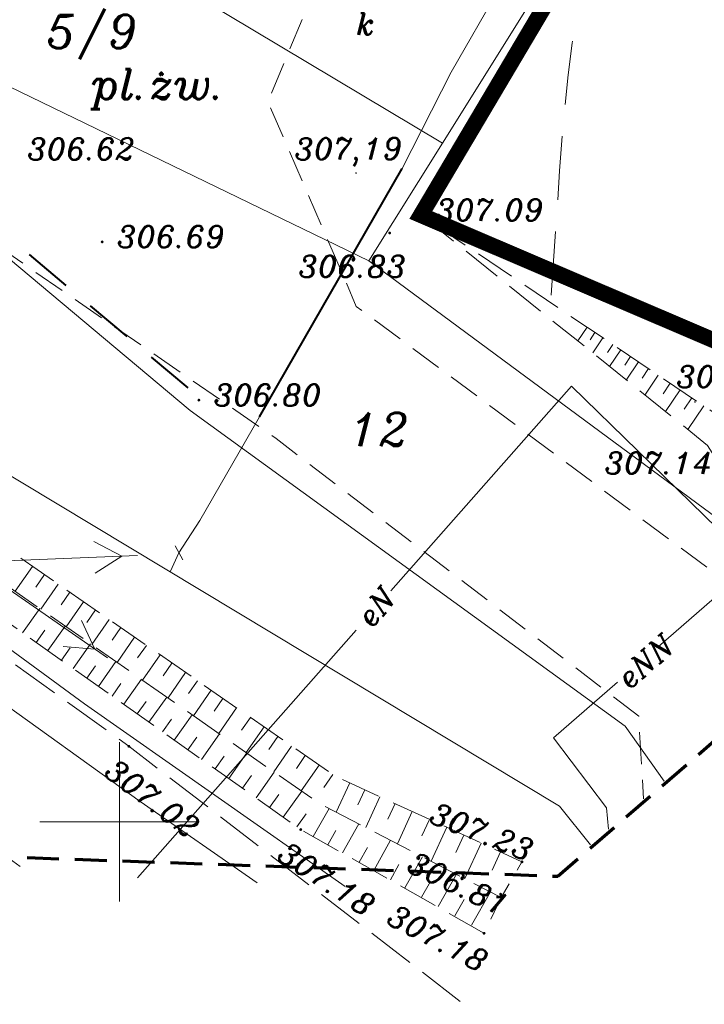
# Model space of a CAD drawing. Extents: x 4615668 to 9294084, y 5334101 to 10688993.
# Tile 3 of 37: x 4651179 to 4651201, y 5338626 to 5338657. Entities that reach past the tile are written whole.
import ezdxf
from ezdxf.enums import TextEntityAlignment as Align

# ---------------------------------------------------------------- set-up
doc = ezdxf.new("R2010")
doc.units = 0
doc.header["$MEASUREMENT"] = 0
for name, pattern in [('BUBZ02', [1.75, 1.25, -0.5]), ('DASHDOT', [25.4, 12.7, -6.35, 0, -6.35]), ('DASHED', [19.05, 12.7, -6.35]), ('KTCR', [1.5, 1, -0.5]), ('KTJZ01', [2, 1.5, -0.5]), ('l215_500', [2.5, 1.5, -0.4125, 0.175, -0.4125]), ('l219_500', [0.5, -0.25, 0, -0.25]), ('l423_500', [2, 1.5, -0.5]), ('l424_500', [1.5, 1, -0.5]), ('l641_500', [1.5, 1, -0.5]), ('l661_500', [1.5, 1, -0.5]), ('l812_500', [3, 2, -1]), ('l823_500', [1.75, 1.25, -0.5]), ('l824_500', [1.75, 1.25, -0.5])]:
    doc.linetypes.add(name, pattern=pattern)
doc.layers.add('52', color=7, linetype='Continuous')
doc.layers.add('projekt', color=202, linetype='Continuous')
for name, color, linetype, lineweight in [('chodnik', 7, 'l423_500', 13), ('e_opisy', 7, 'Continuous', 13), ('e_slupy', 7, 'Continuous', 13), ('eNN', 7, 'Continuous', 13), ('g', 7, 'Continuous', 13), ('g_obrys', 7, 'l661_500', 13), ('g_zmiana_atryb', 7, 'Continuous', 13), ('gr_dzialki', 7, 'l219_500', 13), ('jezdnia', 7, 'l424_500', 13), ('k', 7, 'Continuous', 13), ('k_elem_naziemne', 7, 'Continuous', 13), ('nr_dzialki', 7, 'Continuous', 13), ('ogr_symb', 7, 'l901_500', 40), ('opisy_drog', 7, 'Continuous', 13), ('pkt_wys', 7, 'Continuous', 13), ('pob_gr_obrebu', 7, 'Continuous', 40), ('robocza26', 7, 'Continuous', 13), ('robocza50', 7, 'Continuous', 13), ('skarpa_dol', 7, 'l824_500', 13), ('skarpa_gora', 7, 'l823_500', 13), ('skarpa_umoc', 7, 'Continuous', 13), ('warst_przeryw', 7, 'l812_500', 0), ('Wymiar', 7, 'Continuous', 9), ('zakresy', 7, 'l215_500', 70)]:
    doc.layers.add(name, color=color, linetype=linetype, lineweight=lineweight)
doc.styles.add('Style-ITALIC_1250', font='ITALIC_1250.shx')
doc.styles.add('txt', font='TXT', dxfattribs={"height": 0.2})
doc.linetypes.add('KTOK05', pattern='A,3.75,[16,dgnlstyle-2015all.shx,S=0.0028,R=0,X=0,Y=0],3.75', length=7.5)
doc.linetypes.add('l901_500', pattern='A,3.75,[38,dgnlstyle-2015all.shx,S=0.0028,R=0,X=0,Y=0],3.75', length=7.5)

# ---------------------------------------------------------------- blocks, each defined once
blk = doc.blocks.new('WYS')
at = {"layer": '52', "color": 67, "linetype": 'Continuous'}
blk.add_circle((0, 0), 0.08, dxfattribs=at)
blk = doc.blocks.new('SUPE04')
at = {"layer": 'e_slupy', "color": 1, "linetype": 'Continuous', "lineweight": 13}
for p, q in [((95.32, 0), (78, 10)), ((5, 0), (105, 0)), ((78, -10), (95.32, 0))]:
    blk.add_line(p, q, dxfattribs=at)
blk = doc.blocks.new('SUPE4')
at = {"layer": 'e_slupy', "color": 1, "linetype": 'Continuous', "lineweight": 13, "xscale": 0.05, "yscale": 0.05, "zscale": 0.05}
blk.add_blockref('SUPE04', (0, 0), dxfattribs=at)
blk = doc.blocks.new('701_5')
at = {"layer": 'g_zmiana_atryb', "color": 7, "linetype": 'Continuous', "lineweight": 13}
blk.add_line((0, -0.25), (0, 0.25), dxfattribs=at)
blk = doc.blocks.new('140')
at = {"linetype": 'ByBlock', "lineweight": -2}
blk.add_hatch(color=0, dxfattribs=at).paths.add_polyline_path([(0.45, 0, 1), (-0.45, 0, 1)], flags=16)
blk = doc.blocks.new('G$C3390F2A0')
at = {"layer": 'chodnik', "color": 7, "linetype": 'KTCR', "lineweight": 13, "flags": 128}
for points in [[(59.069, 36.75), (57.426, 32.776), (60.197, 26.36), (72.553, 17.161), (73.897, 14.972)], [(32.612, 35.695), (36.301, 34.658), (46.45, 29.984), (57.684, 22.212), (69.056, 13.503), (69.211, 10.908)]]:
    blk.add_lwpolyline(points, dxfattribs=at)
at = {"layer": 'eNN', "color": 1, "linetype": 'Continuous', "lineweight": 13, "flags": 128}
for points in [[(61.281, 17.437), (66.949, 23.858), (73.189, 17.768), (77.351, 17.968)], [(39.976, 22.267), (43.29, 20.027), (51.664, 13.883), (59.849, 8.155)], [(69.665, 15.67), (72.402, 18.049), (75.477, 18.662), (76.489, 18.541), (77.137, 18.298), (77.787, 18.347)], [(53.327, 8.425), (60.19, 16.201)], [(68.107, 9.95), (68.046, 10.625), (66.384, 12.815), (68.396, 14.566)]]:
    blk.add_lwpolyline(points, dxfattribs=at)
at = {"layer": 'g', "color": 52, "linetype": 'Continuous', "lineweight": 13, "flags": 128}
for points in [[(61.363, 39.471), (64.424, 37.754), (64.925, 37.374), (65.005, 36.974), (64.685, 36.354), (63.168, 33.713), (61.64, 30.691), (57.158, 22.889), (55.289, 19.636), (54.63, 18.625), (54.371, 18.045)], [(67.54, 9.458), (66.568, 10.67), (48.542, 21.519), (46.323, 22.846)]]:
    blk.add_lwpolyline(points, dxfattribs=at)
at = {"layer": 'g_obrys', "color": 52, "linetype": 'Continuous', "lineweight": 40}
blk.add_line((57.158, 22.889), (61.64, 30.691), dxfattribs=at)
at = {"layer": 'gr_dzialki', "color": 96, "linetype": 'Continuous', "lineweight": 13}
for p, q in [((62.901, 31.484), (74.835, 50.592)), ((62.901, 31.484), (48.056, 40.358)), ((60.586, 27.791), (47.906, 33.936)), ((60.586, 27.791), (62.901, 31.484)), ((54.987, 23.09), (46.424, 30.268)), ((73.485, 18.257), (60.586, 27.791)), ((68.633, 13.188), (54.987, 23.09)), ((69.853, 11.464), (68.633, 13.188))]:
    blk.add_line(p, q, dxfattribs=at)
at = {"layer": 'jezdnia', "color": 7, "linetype": 'KTJZ01', "lineweight": 13, "flags": 128}
for points in [[(49.651, 8.785), (38.076, 17.128), (38.076, 17.128), (17.149, 31.624), (17.149, 31.624), (14.444, 33.529)], [(25.128, 32.593), (40.991, 21.231), (53.061, 12.555), (63.58, 4.457)]]:
    blk.add_lwpolyline(points, dxfattribs=at)
at = {"layer": 'k', "color": 24, "linetype": 'Continuous', "lineweight": 13, "flags": 128}
blk.add_lwpolyline([(43.802, 17.721), (53.416, 10.822), (57.088, 8.269)], dxfattribs=at)
at = {"layer": 'ogr_symb', "color": 7, "linetype": 'KTOK05', "lineweight": 40}
blk.add_lwpolyline([(60.77, 74.084), (79.628, 58.596), (62.222, 29.226), (81.044, 21.172)], dxfattribs=at)
at = {"layer": 'pob_gr_obrebu', "color": 7, "linetype": 'Continuous', "lineweight": 40}
for p, q in [((49.93, 27.982), (51.08, 27.018)), ((51.846, 26.376), (52.995, 25.412)), ((53.762, 24.77), (54.911, 23.806))]:
    blk.add_line(p, q, dxfattribs=at)
at = {"layer": 'robocza26', "color": 7, "linetype": 'Continuous', "lineweight": 0}
for p, q in [((52.769, 7.688), (52.769, 12.688)), ((50.269, 10.188), (55.269, 10.188))]:
    blk.add_line(p, q, dxfattribs=at)
at = {"layer": 'robocza50', "color": 7, "linetype": 'Continuous', "lineweight": 0}
for p, q in [((52.769, 7.688), (52.769, 12.688)), ((50.269, 10.188), (55.269, 10.188))]:
    blk.add_line(p, q, dxfattribs=at)
at = {"layer": 'skarpa_dol', "color": 7, "linetype": 'BUBZ02', "lineweight": 13, "flags": 128}
for points in [[(26.336, 33.864), (41.919, 22.712), (59.003, 10.777), (64.746, 7.808)], [(62.277, 29.19), (71.22, 21.996), (71.22, 21.996), (71.22, 21.996), (74.856, 15.804)]]:
    blk.add_lwpolyline(points, dxfattribs=at)
at = {"layer": 'skarpa_gora', "color": 7, "linetype": 'BUBZ02', "lineweight": 13, "flags": 128}
for points in [[(26.764, 34.555), (42.408, 23.493), (59.52, 11.624), (65.395, 8.929), (64.746, 7.808), (64.206, 6.687), (58.454, 9.941), (41.42, 21.992), (25.687, 33.228)], [(75.16, 16.068), (72.59, 22.227), (62.222, 29.226)]]:
    blk.add_lwpolyline(points, dxfattribs=at)
at = {"layer": 'skarpa_umoc', "color": 7, "linetype": 'Continuous', "lineweight": 13}
for p, q in [((67.145, 25.274), (67.437, 25.706)), ((67.145, 25.274), (67.437, 25.706)), ((67.145, 25.274), (67.437, 25.706)), ((67.145, 25.274), (67.437, 25.706)), ((67.145, 25.274), (67.437, 25.706)), ((67.145, 25.274), (67.437, 25.706)), ((67.145, 25.274), (67.437, 25.706)), ((67.145, 25.274), (67.437, 25.706)), ((67.145, 25.274), (67.437, 25.706)), ((67.145, 25.274), (67.437, 25.706)), ((67.145, 25.274), (67.437, 25.706)), ((67.145, 25.274), (67.437, 25.706)), ((67.685, 25.538), (67.532, 25.312)), ((67.685, 25.538), (67.532, 25.312)), ((67.685, 25.538), (67.532, 25.312)), ((67.685, 25.538), (67.532, 25.312)), ((67.685, 25.538), (67.532, 25.312)), ((67.685, 25.538), (67.532, 25.312)), ((67.685, 25.538), (67.532, 25.312)), ((67.685, 25.538), (67.532, 25.312)), ((67.685, 25.538), (67.532, 25.312)), ((67.685, 25.538), (67.532, 25.312)), ((67.685, 25.538), (67.532, 25.312)), ((67.685, 25.538), (67.532, 25.312)), ((67.614, 24.897), (67.933, 25.37)), ((67.614, 24.897), (67.933, 25.37)), ((67.614, 24.897), (67.933, 25.37)), ((67.614, 24.897), (67.933, 25.37)), ((67.614, 24.897), (67.933, 25.37)), ((67.614, 24.897), (67.933, 25.37)), ((67.614, 24.897), (67.933, 25.37)), ((67.614, 24.897), (67.933, 25.37)), ((67.614, 24.897), (67.933, 25.37)), ((67.614, 24.897), (67.933, 25.37)), ((67.614, 24.897), (67.933, 25.37)), ((67.614, 24.897), (67.933, 25.37)), ((68.244, 25.161), (68.075, 24.911)), ((68.244, 25.161), (68.075, 24.911)), ((68.244, 25.161), (68.075, 24.911)), ((68.244, 25.161), (68.075, 24.911)), ((68.244, 25.161), (68.075, 24.911)), ((68.244, 25.161), (68.075, 24.911)), ((68.244, 25.161), (68.075, 24.911)), ((68.244, 25.161), (68.075, 24.911)), ((68.244, 25.161), (68.075, 24.911)), ((68.244, 25.161), (68.075, 24.911)), ((68.244, 25.161), (68.075, 24.911)), ((68.244, 25.161), (68.075, 24.911)), ((68.141, 24.472), (68.492, 24.993)), ((68.141, 24.472), (68.492, 24.993)), ((68.141, 24.472), (68.492, 24.993)), ((68.141, 24.472), (68.492, 24.993)), ((68.141, 24.472), (68.492, 24.993)), ((68.141, 24.472), (68.492, 24.993)), ((68.141, 24.472), (68.492, 24.993)), ((68.141, 24.472), (68.492, 24.993)), ((68.141, 24.472), (68.492, 24.993)), ((68.141, 24.472), (68.492, 24.993)), ((68.141, 24.472), (68.492, 24.993)), ((68.141, 24.472), (68.492, 24.993)), ((68.803, 24.784), (68.618, 24.51)), ((68.803, 24.784), (68.618, 24.51)), ((68.803, 24.784), (68.618, 24.51)), ((68.803, 24.784), (68.618, 24.51)), ((68.803, 24.784), (68.618, 24.51)), ((68.803, 24.784), (68.618, 24.51)), ((68.803, 24.784), (68.618, 24.51)), ((68.803, 24.784), (68.618, 24.51)), ((68.803, 24.784), (68.618, 24.51)), ((68.803, 24.784), (68.618, 24.51)), ((68.803, 24.784), (68.618, 24.51)), ((68.803, 24.784), (68.618, 24.51)), ((68.667, 24.048), (69.051, 24.616)), ((68.667, 24.048), (69.051, 24.616)), ((68.667, 24.048), (69.051, 24.616)), ((68.667, 24.048), (69.051, 24.616)), ((68.667, 24.048), (69.051, 24.616)), ((68.667, 24.048), (69.051, 24.616)), ((68.667, 24.048), (69.051, 24.616)), ((68.667, 24.048), (69.051, 24.616)), ((68.667, 24.048), (69.051, 24.616)), ((68.667, 24.048), (69.051, 24.616)), ((68.667, 24.048), (69.051, 24.616)), ((68.667, 24.048), (69.051, 24.616)), ((69.361, 24.407), (69.161, 24.109)), ((69.361, 24.407), (69.161, 24.109)), ((69.361, 24.407), (69.161, 24.109)), ((69.361, 24.407), (69.161, 24.109)), ((69.361, 24.407), (69.161, 24.109)), ((69.361, 24.407), (69.161, 24.109)), ((69.361, 24.407), (69.161, 24.109)), ((69.361, 24.407), (69.161, 24.109)), ((69.361, 24.407), (69.161, 24.109)), ((69.361, 24.407), (69.161, 24.109)), ((69.361, 24.407), (69.161, 24.109)), ((69.361, 24.407), (69.161, 24.109)), ((69.253, 23.576), (69.672, 24.197)), ((69.253, 23.576), (69.672, 24.197)), ((69.253, 23.576), (69.672, 24.197)), ((69.253, 23.576), (69.672, 24.197)), ((69.253, 23.576), (69.672, 24.197)), ((69.253, 23.576), (69.672, 24.197)), ((69.253, 23.576), (69.672, 24.197)), ((69.253, 23.576), (69.672, 24.197)), ((69.253, 23.576), (69.672, 24.197)), ((69.253, 23.576), (69.672, 24.197)), ((69.253, 23.576), (69.672, 24.197)), ((69.253, 23.576), (69.672, 24.197)), ((70.044, 23.946), (69.824, 23.619)), ((70.044, 23.946), (69.824, 23.619)), ((70.044, 23.946), (69.824, 23.619)), ((70.044, 23.946), (69.824, 23.619)), ((70.044, 23.946), (69.824, 23.619)), ((70.044, 23.946), (69.824, 23.619)), ((70.044, 23.946), (69.824, 23.619)), ((70.044, 23.946), (69.824, 23.619)), ((70.044, 23.946), (69.824, 23.619)), ((70.044, 23.946), (69.824, 23.619)), ((70.044, 23.946), (69.824, 23.619)), ((70.044, 23.946), (69.824, 23.619)), ((69.897, 23.057), (70.355, 23.736)), ((69.897, 23.057), (70.355, 23.736)), ((69.897, 23.057), (70.355, 23.736)), ((69.897, 23.057), (70.355, 23.736)), ((69.897, 23.057), (70.355, 23.736)), ((69.897, 23.057), (70.355, 23.736)), ((69.897, 23.057), (70.355, 23.736)), ((69.897, 23.057), (70.355, 23.736)), ((69.897, 23.057), (70.355, 23.736)), ((69.897, 23.057), (70.355, 23.736)), ((69.897, 23.057), (70.355, 23.736)), ((69.897, 23.057), (70.355, 23.736)), ((70.727, 23.485), (70.487, 23.129)), ((70.727, 23.485), (70.487, 23.129)), ((70.727, 23.485), (70.487, 23.129)), ((70.727, 23.485), (70.487, 23.129)), ((70.727, 23.485), (70.487, 23.129)), ((70.727, 23.485), (70.487, 23.129)), ((70.727, 23.485), (70.487, 23.129)), ((70.727, 23.485), (70.487, 23.129)), ((70.727, 23.485), (70.487, 23.129)), ((70.727, 23.485), (70.487, 23.129)), ((70.727, 23.485), (70.487, 23.129)), ((70.727, 23.485), (70.487, 23.129)), ((70.599, 22.491), (71.1, 23.233)), ((70.599, 22.491), (71.1, 23.233)), ((70.599, 22.491), (71.1, 23.233)), ((70.599, 22.491), (71.1, 23.233)), ((70.599, 22.491), (71.1, 23.233)), ((70.599, 22.491), (71.1, 23.233)), ((70.599, 22.491), (71.1, 23.233)), ((70.599, 22.491), (71.1, 23.233)), ((70.599, 22.491), (71.1, 23.233)), ((70.599, 22.491), (71.1, 23.233)), ((70.599, 22.491), (71.1, 23.233)), ((70.599, 22.491), (71.1, 23.233)), ((49.498, 17.417), (50.041, 18.199)), ((49.498, 17.417), (50.041, 18.199)), ((49.498, 17.417), (50.041, 18.199)), ((49.498, 17.417), (50.041, 18.199)), ((50.41, 17.943), (50.139, 17.551)), ((50.41, 17.943), (50.139, 17.551)), ((50.41, 17.943), (50.139, 17.551)), ((50.41, 17.943), (50.139, 17.551)), ((50.297, 16.859), (50.841, 17.644)), ((50.297, 16.859), (50.841, 17.644)), ((50.297, 16.859), (50.841, 17.644)), ((50.297, 16.859), (50.841, 17.644)), ((51.21, 17.387), (50.938, 16.995)), ((51.21, 17.387), (50.938, 16.995)), ((51.21, 17.387), (50.938, 16.995)), ((51.21, 17.387), (50.938, 16.995)), ((51.095, 16.302), (51.641, 17.089)), ((51.095, 16.302), (51.641, 17.089)), ((51.095, 16.302), (51.641, 17.089)), ((51.095, 16.302), (51.641, 17.089)), ((50.264, 16.882), (49.723, 16.118)), ((50.264, 16.882), (49.723, 16.118)), ((50.264, 16.882), (49.723, 16.118)), ((50.264, 16.882), (49.723, 16.118)), ((52.011, 16.832), (51.737, 16.438)), ((52.011, 16.832), (51.737, 16.438)), ((52.011, 16.832), (51.737, 16.438)), ((52.011, 16.832), (51.737, 16.438)), ((51.894, 15.744), (52.441, 16.534)), ((51.894, 15.744), (52.441, 16.534)), ((51.894, 15.744), (52.441, 16.534)), ((51.894, 15.744), (52.441, 16.534)), ((50.151, 15.815), (50.422, 16.199)), ((50.151, 15.815), (50.422, 16.199)), ((50.151, 15.815), (50.422, 16.199)), ((50.151, 15.815), (50.422, 16.199)), ((51.061, 16.326), (50.517, 15.556)), ((51.061, 16.326), (50.517, 15.556)), ((51.061, 16.326), (50.517, 15.556)), ((51.061, 16.326), (50.517, 15.556)), ((52.811, 16.277), (52.537, 15.882)), ((52.811, 16.277), (52.537, 15.882)), ((52.811, 16.277), (52.537, 15.882)), ((52.811, 16.277), (52.537, 15.882)), ((51.859, 15.769), (51.311, 14.995)), ((51.859, 15.769), (51.311, 14.995)), ((51.859, 15.769), (51.311, 14.995)), ((51.859, 15.769), (51.311, 14.995)), ((52.692, 15.187), (53.242, 15.979)), ((52.692, 15.187), (53.242, 15.979)), ((52.692, 15.187), (53.242, 15.979)), ((52.692, 15.187), (53.242, 15.979)), ((50.944, 15.254), (51.217, 15.64)), ((50.944, 15.254), (51.217, 15.64)), ((50.944, 15.254), (51.217, 15.64)), ((50.944, 15.254), (51.217, 15.64)), ((53.611, 15.722), (53.336, 15.326)), ((53.611, 15.722), (53.336, 15.326)), ((53.611, 15.722), (53.336, 15.326)), ((53.611, 15.722), (53.336, 15.326)), ((52.656, 15.213), (52.104, 14.433)), ((52.656, 15.213), (52.104, 14.433)), ((52.656, 15.213), (52.104, 14.433)), ((52.656, 15.213), (52.104, 14.433)), ((53.491, 14.629), (54.042, 15.423)), ((53.491, 14.629), (54.042, 15.423)), ((53.491, 14.629), (54.042, 15.423)), ((53.491, 14.629), (54.042, 15.423)), ((54.411, 15.167), (54.135, 14.769)), ((54.411, 15.167), (54.135, 14.769)), ((54.411, 15.167), (54.135, 14.769)), ((54.411, 15.167), (54.135, 14.769)), ((51.738, 14.692), (52.013, 15.081)), ((51.738, 14.692), (52.013, 15.081)), ((51.738, 14.692), (52.013, 15.081)), ((51.738, 14.692), (52.013, 15.081)), ((54.289, 14.071), (54.842, 14.868)), ((54.289, 14.071), (54.842, 14.868)), ((54.289, 14.071), (54.842, 14.868)), ((54.289, 14.071), (54.842, 14.868)), ((53.453, 14.656), (52.898, 13.872)), ((53.453, 14.656), (52.898, 13.872)), ((53.453, 14.656), (52.898, 13.872)), ((53.453, 14.656), (52.898, 13.872)), ((55.211, 14.612), (54.934, 14.213)), ((55.211, 14.612), (54.934, 14.213)), ((55.211, 14.612), (54.934, 14.213)), ((55.211, 14.612), (54.934, 14.213)), ((52.532, 14.131), (52.808, 14.522)), ((52.532, 14.131), (52.808, 14.522)), ((52.532, 14.131), (52.808, 14.522)), ((52.532, 14.131), (52.808, 14.522)), ((55.087, 13.514), (55.642, 14.313)), ((55.087, 13.514), (55.642, 14.313)), ((55.087, 13.514), (55.642, 14.313)), ((55.087, 13.514), (55.642, 14.313)), ((53.325, 13.569), (53.604, 13.963)), ((53.325, 13.569), (53.604, 13.963)), ((53.325, 13.569), (53.604, 13.963)), ((53.325, 13.569), (53.604, 13.963)), ((54.251, 14.1), (53.692, 13.31)), ((54.251, 14.1), (53.692, 13.31)), ((54.251, 14.1), (53.692, 13.31)), ((54.251, 14.1), (53.692, 13.31)), ((56.011, 14.057), (55.734, 13.657)), ((56.011, 14.057), (55.734, 13.657)), ((56.011, 14.057), (55.734, 13.657)), ((56.011, 14.057), (55.734, 13.657)), ((55.886, 12.956), (56.442, 13.758)), ((55.886, 12.956), (56.442, 13.758)), ((55.886, 12.956), (56.442, 13.758)), ((55.886, 12.956), (56.442, 13.758)), ((54.119, 13.008), (54.399, 13.404)), ((54.119, 13.008), (54.399, 13.404)), ((54.119, 13.008), (54.399, 13.404)), ((54.119, 13.008), (54.399, 13.404)), ((55.048, 13.544), (54.485, 12.749)), ((55.048, 13.544), (54.485, 12.749)), ((55.048, 13.544), (54.485, 12.749)), ((55.048, 13.544), (54.485, 12.749)), ((56.873, 13.46), (56.594, 13.057)), ((56.873, 13.46), (56.594, 13.057)), ((56.873, 13.46), (56.594, 13.057)), ((56.873, 13.46), (56.594, 13.057)), ((56.745, 12.355), (57.304, 13.161)), ((56.745, 12.355), (57.304, 13.161)), ((56.745, 12.355), (57.304, 13.161)), ((56.745, 12.355), (57.304, 13.161)), ((54.913, 12.446), (55.195, 12.845)), ((54.913, 12.446), (55.195, 12.845)), ((54.913, 12.446), (55.195, 12.845)), ((54.913, 12.446), (55.195, 12.845)), ((55.907, 12.945), (55.34, 12.144)), ((55.907, 12.945), (55.34, 12.144)), ((55.907, 12.945), (55.34, 12.144)), ((55.907, 12.945), (55.34, 12.144)), ((57.735, 12.862), (57.455, 12.458)), ((57.735, 12.862), (57.455, 12.458)), ((57.735, 12.862), (57.455, 12.458)), ((57.735, 12.862), (57.455, 12.458)), ((57.605, 11.754), (58.166, 12.563)), ((57.605, 11.754), (58.166, 12.563)), ((57.605, 11.754), (58.166, 12.563)), ((57.605, 11.754), (58.166, 12.563)), ((55.768, 11.842), (56.052, 12.244)), ((55.768, 11.842), (56.052, 12.244)), ((55.768, 11.842), (56.052, 12.244)), ((55.768, 11.842), (56.052, 12.244)), ((56.766, 12.346), (56.195, 11.539)), ((56.766, 12.346), (56.195, 11.539)), ((56.766, 12.346), (56.195, 11.539)), ((56.766, 12.346), (56.195, 11.539)), ((58.597, 12.264), (58.316, 11.859)), ((58.597, 12.264), (58.316, 11.859)), ((58.597, 12.264), (58.316, 11.859)), ((58.597, 12.264), (58.316, 11.859)), ((57.624, 11.747), (57.05, 10.935)), ((57.624, 11.747), (57.05, 10.935)), ((57.624, 11.747), (57.05, 10.935)), ((57.624, 11.747), (57.05, 10.935)), ((58.464, 11.153), (59.028, 11.965)), ((58.464, 11.153), (59.028, 11.965)), ((58.464, 11.153), (59.028, 11.965)), ((58.464, 11.153), (59.028, 11.965)), ((56.622, 11.237), (56.909, 11.642)), ((56.622, 11.237), (56.909, 11.642)), ((56.622, 11.237), (56.909, 11.642)), ((56.622, 11.237), (56.909, 11.642)), ((59.458, 11.666), (59.176, 11.26)), ((59.458, 11.666), (59.176, 11.26)), ((59.458, 11.666), (59.176, 11.26)), ((59.458, 11.666), (59.176, 11.26)), ((58.483, 11.149), (57.904, 10.33)), ((58.483, 11.149), (57.904, 10.33)), ((58.483, 11.149), (57.904, 10.33)), ((58.483, 11.149), (57.904, 10.33)), ((59.569, 10.483), (59.993, 11.407)), ((59.569, 10.483), (59.993, 11.407)), ((59.569, 10.483), (59.993, 11.407)), ((59.569, 10.483), (59.993, 11.407)), ((60.465, 11.19), (60.248, 10.717)), ((60.465, 11.19), (60.248, 10.717)), ((60.465, 11.19), (60.248, 10.717)), ((60.465, 11.19), (60.248, 10.717)), ((57.477, 10.632), (57.765, 11.04)), ((57.477, 10.632), (57.765, 11.04)), ((57.477, 10.632), (57.765, 11.04)), ((57.477, 10.632), (57.765, 11.04)), ((60.494, 10.005), (60.938, 10.973)), ((60.494, 10.005), (60.938, 10.973)), ((60.494, 10.005), (60.938, 10.973)), ((60.494, 10.005), (60.938, 10.973)), ((59.34, 10.603), (58.846, 9.722)), ((59.34, 10.603), (58.846, 9.722)), ((59.34, 10.603), (58.846, 9.722)), ((59.34, 10.603), (58.846, 9.722)), ((61.411, 10.756), (61.184, 10.262)), ((61.411, 10.756), (61.184, 10.262)), ((61.411, 10.756), (61.184, 10.262)), ((61.411, 10.756), (61.184, 10.262)), ((61.485, 9.494), (61.951, 10.509)), ((61.485, 9.494), (61.951, 10.509)), ((61.485, 9.494), (61.951, 10.509)), ((61.485, 9.494), (61.951, 10.509)), ((58.332, 10.028), (58.622, 10.438)), ((58.332, 10.028), (58.622, 10.438)), ((58.332, 10.028), (58.622, 10.438)), ((58.332, 10.028), (58.622, 10.438)), ((62.491, 10.261), (62.253, 9.741)), ((62.491, 10.261), (62.253, 9.741)), ((62.491, 10.261), (62.253, 9.741)), ((62.491, 10.261), (62.253, 9.741)), ((59.304, 9.465), (59.555, 9.913)), ((59.304, 9.465), (59.555, 9.913)), ((59.304, 9.465), (59.555, 9.913)), ((59.304, 9.465), (59.555, 9.913)), ((60.272, 10.121), (59.762, 9.209)), ((60.272, 10.121), (59.762, 9.209)), ((60.272, 10.121), (59.762, 9.209)), ((60.272, 10.121), (59.762, 9.209)), ((62.543, 8.948), (63.032, 10.013)), ((62.543, 8.948), (63.032, 10.013)), ((62.543, 8.948), (63.032, 10.013)), ((62.543, 8.948), (63.032, 10.013)), ((61.272, 9.604), (60.742, 8.659)), ((61.272, 9.604), (60.742, 8.659)), ((61.272, 9.604), (60.742, 8.659)), ((61.272, 9.604), (60.742, 8.659)), ((63.572, 9.765), (63.322, 9.22)), ((63.572, 9.765), (63.322, 9.22)), ((63.572, 9.765), (63.322, 9.22)), ((63.572, 9.765), (63.322, 9.22)), ((60.285, 8.916), (60.545, 9.38)), ((60.285, 8.916), (60.545, 9.38)), ((60.285, 8.916), (60.545, 9.38)), ((60.285, 8.916), (60.545, 9.38)), ((63.6, 8.401), (64.112, 9.518)), ((63.6, 8.401), (64.112, 9.518)), ((63.6, 8.401), (64.112, 9.518)), ((63.6, 8.401), (64.112, 9.518)), ((62.271, 9.088), (61.723, 8.11)), ((62.271, 9.088), (61.723, 8.11)), ((62.271, 9.088), (61.723, 8.11)), ((62.271, 9.088), (61.723, 8.11)), ((64.72, 9.239), (64.457, 8.666)), ((64.72, 9.239), (64.457, 8.666)), ((64.72, 9.239), (64.457, 8.666)), ((64.72, 9.239), (64.457, 8.666)), ((61.265, 8.366), (61.535, 8.848)), ((61.265, 8.366), (61.535, 8.848)), ((61.265, 8.366), (61.535, 8.848)), ((61.265, 8.366), (61.535, 8.848)), ((63.337, 8.538), (62.769, 7.524)), ((63.337, 8.538), (62.769, 7.524)), ((63.337, 8.538), (62.769, 7.524)), ((63.337, 8.538), (62.769, 7.524)), ((62.246, 7.817), (62.525, 8.315)), ((62.246, 7.817), (62.525, 8.315)), ((62.246, 7.817), (62.525, 8.315)), ((62.246, 7.817), (62.525, 8.315)), ((63.292, 7.231), (63.581, 7.747)), ((63.292, 7.231), (63.581, 7.747)), ((63.292, 7.231), (63.581, 7.747)), ((63.292, 7.231), (63.581, 7.747)), ((64.404, 7.988), (63.815, 6.938)), ((64.404, 7.988), (63.815, 6.938)), ((64.404, 7.988), (63.815, 6.938)), ((64.404, 7.988), (63.815, 6.938))]:
    blk.add_line(p, q, dxfattribs=at)
at = {"layer": 'warst_przeryw', "color": 21, "linetype": 'l812_500', "lineweight": 0, "flags": 128}
blk.add_lwpolyline([(66.313, 26.712), (66.576, 30.614), (66.678, 31.953), (66.738, 32.621), (66.843, 33.623), (66.969, 34.622), (67.04, 35.121), (67.279, 36.625), (67.614, 38.627), (67.773, 39.629), (68.246, 42.732)], dxfattribs=at)
at = {"layer": 'zakresy', "color": 217, "linetype": 'l641_500', "lineweight": 70, "flags": 128}
blk.add_lwpolyline([(6.931, 10.558), (39.477, 110.069), (74.623, 175.45), (179.151, 163.591), (168.968, 97.168), (66.518, 8.467), (6.931, 10.558)], dxfattribs=at)
at = {"layer": 'e_slupy', "color": 1, "linetype": 'Continuous', "lineweight": 13}
for rotation in [2.383090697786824, 325.1751498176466]:
    blk.add_blockref('SUPE4', (48.083, 18.323), dxfattribs=dict(at, rotation=rotation))
at = {"layer": 'g_zmiana_atryb', "color": 7, "linetype": 'Continuous', "lineweight": 13, "rotation": 28.2442505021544}
blk.add_blockref('701_5', (54.631, 18.625), dxfattribs=at)
at = {"layer": 'pkt_wys', "color": 7, "linetype": 'Continuous', "lineweight": 13, "xscale": 0.1, "yscale": 0.1, "zscale": 0.1}
for name, p, rotation in [('WYS', (60.19, 30.546), 0.06577989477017), ('140', (62.222, 29.226), 0.06578024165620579), ('140', (62.222, 29.226), 0.06578024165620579), ('140', (62.222, 29.226), 0.06578024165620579), ('140', (62.222, 29.226), 0.06578024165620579), ('140', (62.222, 29.226), 0.06578024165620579), ('140', (62.222, 29.226), 0.06578024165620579), ('140', (62.222, 29.226), 0.06578024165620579), ('140', (62.222, 29.226), 0.06578024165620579), ('140', (52.223, 28.384), 0.06578024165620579), ('140', (52.223, 28.384), 0.06578024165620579), ('140', (52.223, 28.384), 0.06578024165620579), ('140', (52.223, 28.384), 0.06578024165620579), ('140', (61.242, 28.664), 0.06578024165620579), ('140', (61.242, 28.664), 0.06578024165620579), ('140', (61.242, 28.664), 0.06578024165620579), ('140', (61.242, 28.664), 0.06578024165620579), ('140', (61.242, 28.664), 0.06578024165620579), ('140', (61.242, 28.664), 0.06578024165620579), ('140', (61.242, 28.664), 0.06578024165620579), ('140', (61.242, 28.664), 0.06578024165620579), ('140', (55.258, 23.418), 0.06578024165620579), ('140', (55.258, 23.418), 0.06578024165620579), ('140', (55.258, 23.418), 0.06578024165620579), ('140', (55.258, 23.418), 0.06578024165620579), ('WYS', (70.819, 23.356), 0.06577989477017), ('140', (53.061, 12.555), 0.06578024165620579), ('140', (53.061, 12.555), 0.06578024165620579), ('140', (53.061, 12.555), 0.06578024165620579), ('140', (53.061, 12.555), 0.06578024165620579), ('140', (58.454, 9.941), 0.06578024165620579), ('140', (58.454, 9.941), 0.06578024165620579), ('140', (58.454, 9.941), 0.06578024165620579), ('140', (58.454, 9.941), 0.06578024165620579), ('140', (65.395, 8.929), 0.06578024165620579), ('140', (65.395, 8.929), 0.06578024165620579), ('140', (65.395, 8.929), 0.06578024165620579), ('140', (65.395, 8.929), 0.06578024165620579), ('140', (64.725, 7.915), 0.06578024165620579), ('140', (64.725, 7.915), 0.06578024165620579), ('140', (64.725, 7.915), 0.06578024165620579), ('140', (64.725, 7.915), 0.06578024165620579), ('140', (64.206, 6.687), 0.06578024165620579), ('140', (64.206, 6.687), 0.06578024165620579), ('140', (64.206, 6.687), 0.06578024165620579), ('140', (64.206, 6.687), 0.06578024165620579)]:
    blk.add_blockref(name, p, dxfattribs=dict(at, rotation=rotation))
at = {"layer": 'e_opisy', "color": 1, "linetype": 'Continuous', "lineweight": 13, "style": 'Style-ITALIC_1250'}
blk.add_text('eN', height=0.68, rotation=48.568, dxfattribs=at).set_placement((60.415, 16.455), align=Align.MIDDLE_LEFT)
at = {"layer": 'eNN', "color": 1, "linetype": 'Continuous', "lineweight": 13, "insert": (68.754, 14.311), "char_height": 0.68, "attachment_point": 7, "rotation": 41.0138, "line_spacing_factor": 0.722892, "style": 'txt'}
blk.add_mtext('\\FITALIC_1250.shx;eNN', dxfattribs=at)
at = {"layer": 'k_elem_naziemne', "color": 24, "linetype": 'Continuous', "lineweight": 13, "style": 'Style-ITALIC_1250'}
blk.add_text('k', height=0.68, dxfattribs=at).set_placement((60.194, 34.881))
at = {"layer": 'nr_dzialki', "color": 96, "linetype": 'Continuous', "lineweight": 13, "char_height": 1.04, "attachment_point": 7, "rotation": 0.0658, "line_spacing_factor": 0.722892, "style": 'txt'}
for s, insert in [('\\FITALIC_1250.shx;5/9', (50.482, 34.115)), ('\\FITALIC_1250.shx;12', (59.982, 21.976))]:
    blk.add_mtext(s, dxfattribs=dict(at, insert=insert))
at = {"layer": 'opisy_drog', "color": 7, "linetype": 'Continuous', "lineweight": 13, "insert": (53.999, 33.178), "char_height": 0.94, "attachment_point": 5, "line_spacing_factor": 0.722892, "style": 'Style-ITALIC_1250'}
blk.add_mtext('\\FITALIC_1250.shx;pl.żw.', dxfattribs=at)
at = {"layer": 'pkt_wys', "color": 7, "linetype": 'Continuous', "lineweight": 13, "char_height": 0.68, "attachment_point": 7, "line_spacing_factor": 0.722892}
for s, insert, rotation, style in [('\\FITALIC_1250.shx; 306.62', (49.41, 30.959), 0.0658, 'Style-ITALIC_1250'), ('\\FITALIC_1250.shx; 306.62', (49.41, 30.959), 0.0658, 'Style-ITALIC_1250'), ('\\FITALIC_1250.shx; 306.62', (49.41, 30.959), 0.0658, 'Style-ITALIC_1250'), ('\\FITALIC_1250.shx; 306.62', (49.41, 30.959), 0.0658, 'Style-ITALIC_1250'), ('\\FITALIC_1250.shx;307,19', (58.258, 30.755), 0.0658, 'txt'), ('\\FITALIC_1250.shx; 307.09', (62.222, 29.044), 0.0658, 'Style-ITALIC_1250'), ('\\FITALIC_1250.shx; 307.09', (62.222, 29.044), 0.0658, 'Style-ITALIC_1250'), ('\\FITALIC_1250.shx; 307.09', (62.222, 29.044), 0.0658, 'Style-ITALIC_1250'), ('\\FITALIC_1250.shx; 307.09', (62.222, 29.044), 0.0658, 'Style-ITALIC_1250'), ('\\FITALIC_1250.shx; 307.09', (62.222, 29.044), 0.0658, 'Style-ITALIC_1250'), ('\\FITALIC_1250.shx; 307.09', (62.222, 29.044), 0.0658, 'Style-ITALIC_1250'), ('\\FITALIC_1250.shx; 307.09', (62.222, 29.044), 0.0658, 'Style-ITALIC_1250'), ('\\FITALIC_1250.shx; 307.09', (62.222, 29.044), 0.0658, 'Style-ITALIC_1250'), ('\\FITALIC_1250.shx; 307.09', (62.222, 29.044), 0.0658, 'Style-ITALIC_1250'), ('\\FITALIC_1250.shx; 307.09', (62.222, 29.044), 0.0658, 'Style-ITALIC_1250'), ('\\FITALIC_1250.shx; 307.09', (62.222, 29.044), 0.0658, 'Style-ITALIC_1250'), ('\\FITALIC_1250.shx; 307.09', (62.222, 29.044), 0.0658, 'Style-ITALIC_1250'), ('\\FITALIC_1250.shx; 306.69', (52.223, 28.202), 0.0658, 'Style-ITALIC_1250'), ('\\FITALIC_1250.shx; 306.69', (52.223, 28.202), 0.0658, 'Style-ITALIC_1250'), ('\\FITALIC_1250.shx; 306.69', (52.223, 28.202), 0.0658, 'Style-ITALIC_1250'), ('\\FITALIC_1250.shx; 306.69', (52.223, 28.202), 0.0658, 'Style-ITALIC_1250'), ('\\FITALIC_1250.shx; 306.83', (57.916, 27.272), 0.0658, 'Style-ITALIC_1250'), ('\\FITALIC_1250.shx; 306.83', (57.916, 27.272), 0.0658, 'Style-ITALIC_1250'), ('\\FITALIC_1250.shx; 306.83', (57.916, 27.272), 0.0658, 'Style-ITALIC_1250'), ('\\FITALIC_1250.shx; 306.83', (57.916, 27.272), 0.0658, 'Style-ITALIC_1250'), ('\\FITALIC_1250.shx; 306.83', (57.916, 27.272), 0.0658, 'Style-ITALIC_1250'), ('\\FITALIC_1250.shx; 306.83', (57.916, 27.272), 0.0658, 'Style-ITALIC_1250'), ('\\FITALIC_1250.shx; 306.83', (57.916, 27.272), 0.0658, 'Style-ITALIC_1250'), ('\\FITALIC_1250.shx; 306.83', (57.916, 27.272), 0.0658, 'Style-ITALIC_1250'), ('\\FITALIC_1250.shx;307,67', (70.238, 23.603), 0.0658, 'txt'), ('\\FITALIC_1250.shx; 306.80', (55.259, 23.236), 0.0658, 'Style-ITALIC_1250'), ('\\FITALIC_1250.shx; 306.80', (55.259, 23.236), 0.0658, 'Style-ITALIC_1250'), ('\\FITALIC_1250.shx; 306.80', (55.259, 23.236), 0.0658, 'Style-ITALIC_1250'), ('\\FITALIC_1250.shx; 306.80', (55.259, 23.236), 0.0658, 'Style-ITALIC_1250'), ('\\FITALIC_1250.shx; 307.14', (67.519, 21.102), 0.0658, 'Style-ITALIC_1250'), ('\\FITALIC_1250.shx; 307.14', (67.519, 21.102), 0.0658, 'Style-ITALIC_1250'), ('\\FITALIC_1250.shx; 307.14', (67.519, 21.102), 0.0658, 'Style-ITALIC_1250'), ('\\FITALIC_1250.shx; 307.14', (67.519, 21.102), 0.0658, 'Style-ITALIC_1250'), ('\\FITALIC_1250.shx; 307.14', (67.519, 21.102), 0.0658, 'Style-ITALIC_1250'), ('\\FITALIC_1250.shx; 307.14', (67.519, 21.102), 0.0658, 'Style-ITALIC_1250'), ('\\FITALIC_1250.shx; 307.14', (67.519, 21.102), 0.0658, 'Style-ITALIC_1250'), ('\\FITALIC_1250.shx; 307.14', (67.519, 21.102), 0.0658, 'Style-ITALIC_1250'), ('\\FITALIC_1250.shx; 307.14', (67.519, 21.102), 0.0658, 'Style-ITALIC_1250'), ('\\FITALIC_1250.shx; 307.14', (67.519, 21.102), 0.0658, 'Style-ITALIC_1250'), ('\\FITALIC_1250.shx; 307.14', (67.519, 21.102), 0.0658, 'Style-ITALIC_1250'), ('\\FITALIC_1250.shx; 307.14', (67.519, 21.102), 0.0658, 'Style-ITALIC_1250'), ('\\FITALIC_1250.shx; 307.02', (51.87, 11.951), 322.8579, 'Style-ITALIC_1250'), ('\\FITALIC_1250.shx; 307.02', (51.87, 11.951), 322.8579, 'Style-ITALIC_1250'), ('\\FITALIC_1250.shx; 307.02', (51.87, 11.951), 322.8579, 'Style-ITALIC_1250'), ('\\FITALIC_1250.shx; 307.02', (51.87, 11.951), 322.8579, 'Style-ITALIC_1250'), ('\\FITALIC_1250.shx; 307.23', (62.004, 10.358), 338.2346, 'Style-ITALIC_1250'), ('\\FITALIC_1250.shx; 307.18', (57.273, 9.289), 326.7395, 'Style-ITALIC_1250'), ('\\FITALIC_1250.shx; 307.18', (57.273, 9.289), 326.7395, 'Style-ITALIC_1250'), ('\\FITALIC_1250.shx; 307.18', (57.273, 9.289), 326.7395, 'Style-ITALIC_1250'), ('\\FITALIC_1250.shx; 307.18', (57.273, 9.289), 326.7395, 'Style-ITALIC_1250'), ('\\FITALIC_1250.shx;306.81', (61.733, 8.663), 334.2829, 'Style-ITALIC_1250'), ('\\FITALIC_1250.shx;306.81', (61.733, 8.663), 334.2829, 'Style-ITALIC_1250'), ('\\FITALIC_1250.shx;306.81', (61.733, 8.663), 334.2829, 'Style-ITALIC_1250'), ('\\FITALIC_1250.shx;306.81', (61.733, 8.663), 334.2829, 'Style-ITALIC_1250'), ('\\FITALIC_1250.shx;307.18', (61.104, 7.022), 332.0361, 'Style-ITALIC_1250'), ('\\FITALIC_1250.shx;307.18', (61.104, 7.022), 332.0361, 'Style-ITALIC_1250'), ('\\FITALIC_1250.shx;307.18', (61.104, 7.022), 332.0361, 'Style-ITALIC_1250'), ('\\FITALIC_1250.shx;307.18', (61.104, 7.022), 332.0361, 'Style-ITALIC_1250')]:
    blk.add_mtext(s, dxfattribs=dict(at, insert=insert, rotation=rotation, style=style))

msp = doc.modelspace()

# ---------------------------------------------------------------- linework, layer by layer
at = {"layer": 'projekt', "color": 94, "linetype": 'DASHDOT', "lineweight": 0, "ltscale": 0.1, "const_width": 0.5}
msp.add_lwpolyline([(4651210.684, 5338642.419), (4651203.038, 5338645.691), (4651191.862, 5338650.472), (4651209.267, 5338679.844), (4651197.567, 5338689.452), (4651190.41, 5338695.331), (4651186.417, 5338698.602), (4651183.279, 5338701.283), (4651186.757, 5338709.459), (4651191.179, 5338720.41), (4651195.852, 5338737.917), (4651200.74, 5338757.311), (4651202.893, 5338766.048), (4651204.593, 5338772.472), (4651207.505, 5338791.607), (4651207.103, 5338797.636)], dxfattribs=at)

# ---------------------------------------------------------------- block references
at = {"layer": 'Wymiar', "color": 242, "linetype": 'DASHED', "lineweight": 30, "ltscale": 0.01}
msp.add_blockref('G$C3390F2A0', (4651129.64, 5338621.247), dxfattribs=at)

doc.saveas('drawing.dxf')
